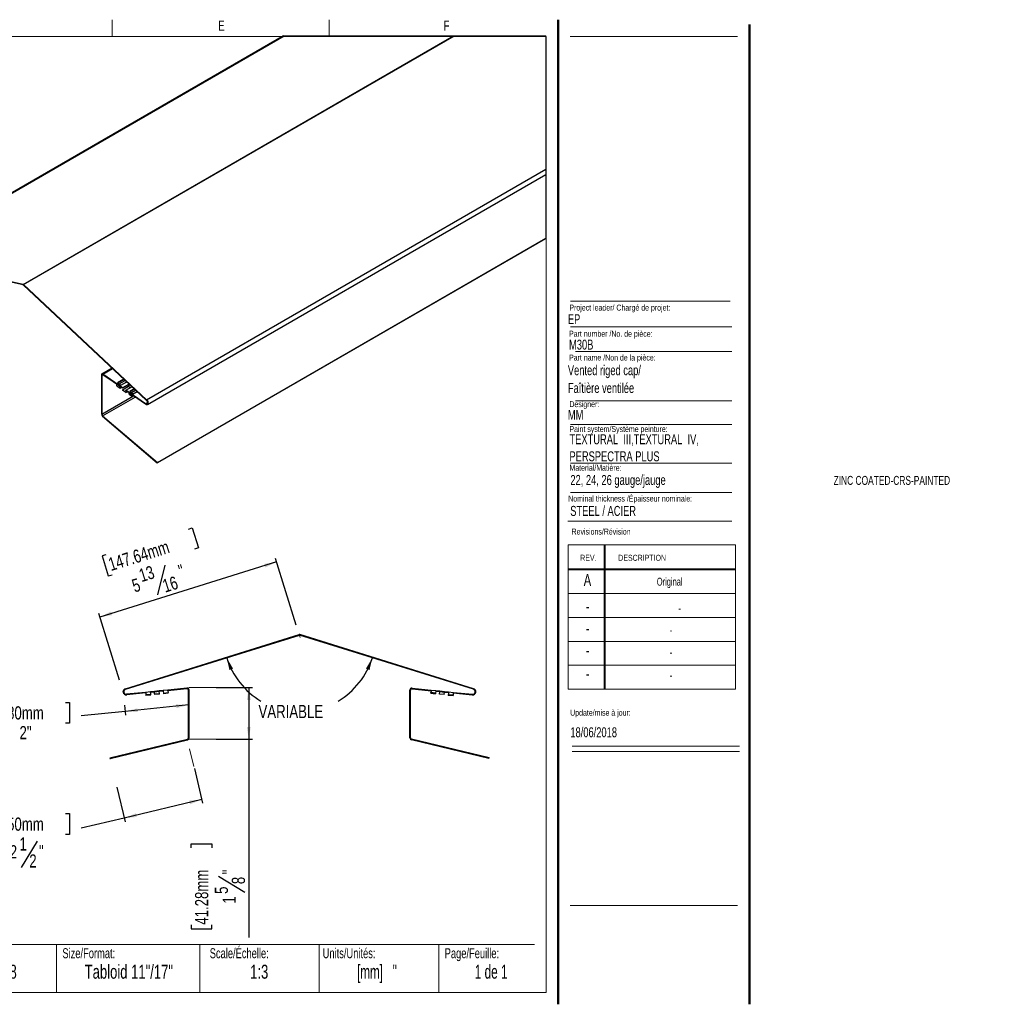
# Model space of a CAD drawing. Header units: inches. Extents: x -10 to 18.9, y -13.9 to 10.7.
# Tile 11 of 11: x 8.7 to 18.9, y 0.4 to 10.7. Entities that reach past the tile are written whole.
import ezdxf

# ---------------------------------------------------------------- set-up
doc = ezdxf.new("R2010")
doc.units = ezdxf.units.IN
doc.header["$MEASUREMENT"] = 0
doc.layers.add('FORMAT', color=7, linetype='Continuous')
doc.styles.add('SLDTEXTSTYLE0', font='TXT', dxfattribs={"width": 0.7})
doc.styles.add('SLDTEXTSTYLE1', font='TXT', dxfattribs={"width": 0.633333})
doc.styles.add('SLDTEXTSTYLE2', font='TXT', dxfattribs={"width": 0.625})
doc.styles.add('SLDTEXTSTYLE3', font='TXT', dxfattribs={"width": 0.75})
doc.dimstyles.new('SLDDIMSTYLE0', dxfattribs={"dimtxt": 0.137795, "dimasz": 0.13, "dimexe": 0, "dimexo": 0.0625, "dimgap": 0.034449, "dimtad": 1, "dimdec": 6, "dimlfac": 3, "dimrnd": 1e-09, "dimzin": 12, "dimdsep": 46, "dimlunit": 5, "dimtxsty": 'SLDTEXTSTYLE3', "dimsah": 1, "dimcen": 0.09, "dimadec": 0, "dimazin": 3, "dimtfac": 1, "dimtdec": 1, "dimtofl": 0, "dimtmove": 0, "dimatfit": 3, "dimfxl": 1, "dimfrac": 2, "dimtolj": 1, "dimtzin": 12, "dimarcsym": 0})
doc.dimstyles.new('SLDDIMSTYLE1', dxfattribs={"dimtxt": 0.137795, "dimasz": 0.13, "dimexe": 0, "dimexo": 0.0625, "dimgap": 0.034449, "dimtad": 0, "dimtih": 1, "dimtoh": 1, "dimdec": 1, "dimlfac": 3, "dimrnd": 1e-09, "dimzin": 12, "dimdsep": 46, "dimlunit": 5, "dimtxsty": 'SLDTEXTSTYLE3', "dimsah": 1, "dimcen": 0.09, "dimadec": 0, "dimazin": 3, "dimtfac": 1, "dimtdec": 1, "dimtofl": 0, "dimtmove": 0, "dimatfit": 3, "dimfxl": 1, "dimfrac": 2, "dimtolj": 1, "dimtzin": 12, "dimarcsym": 0})
doc.dimstyles.new('SLDDIMSTYLE2', dxfattribs={"dimtxt": 0.137795, "dimasz": 0.13, "dimexe": 0, "dimexo": 0.0625, "dimgap": 0.034449, "dimtad": 0, "dimtih": 1, "dimtoh": 1, "dimdec": 6, "dimlfac": 3, "dimrnd": 1e-09, "dimzin": 12, "dimdsep": 46, "dimlunit": 5, "dimtxsty": 'SLDTEXTSTYLE3', "dimsah": 1, "dimcen": 0.09, "dimadec": 0, "dimazin": 3, "dimtfac": 1, "dimtdec": 1, "dimtofl": 0, "dimtmove": 0, "dimatfit": 3, "dimfxl": 1, "dimfrac": 2, "dimtolj": 1, "dimtzin": 12, "dimarcsym": 0})
doc.dimstyles.new('SLDDIMSTYLE3', dxfattribs={"dimtxt": 0.137795, "dimasz": 0.13, "dimexe": 0, "dimexo": 0.0625, "dimgap": 0.034449, "dimtad": 0, "dimtih": 1, "dimtoh": 1, "dimdec": 4, "dimlfac": 3, "dimzin": 12, "dimdsep": 46, "dimlunit": 5, "dimtxsty": 'SLDTEXTSTYLE3', "dimsah": 1, "dimcen": 0.09, "dimazin": 3, "dimtfac": 1, "dimtofl": 0, "dimtmove": 0, "dimatfit": 3, "dimfxl": 1, "dimfrac": 2, "dimtolj": 1, "dimtzin": 12, "dimarcsym": 0})

# ---------------------------------------------------------------- blocks, each defined once
blk = doc.blocks.new('SW_NOTE_1')
at = {"layer": 'FORMAT', "color": 0, "char_height": 0.10417, "attachment_point": 1, "style": 'SLDTEXTSTYLE0'}
for s, insert in [('TEXTURAL  III,TEXTURAL  IV,', (0, 0.134)), ('PERSPECTRA PLUS', (0, -0.044))]:
    blk.add_mtext(s, dxfattribs=dict(at, insert=insert))
blk = doc.blocks.new('_D')
at = {"layer": 'FORMAT'}
for p, q in [((10.506, 5.364), (10.547, 5.377)), ((10.547, 5.377), (10.612, 5.168)), ((10.612, 5.168), (10.571, 5.155)), ((9.643, 5.096), (9.603, 5.083)), ((9.603, 5.083), (9.668, 4.874)), ((11.635, 4.358), (11.418, 5.057)), ((11.429, 5.02), (9.579, 4.444)), ((10.26, 4.987), (10.184, 4.675)), ((9.668, 4.874), (9.708, 4.887)), ((9.785, 3.783), (9.568, 4.482))]:
    blk.add_line(p, q, dxfattribs=at)
for points in [[(11.429, 5.02), (11.299, 5), (11.311, 4.962)], [(9.579, 4.444), (9.709, 4.464), (9.697, 4.502)]]:
    blk.add_solid(points, dxfattribs=at)
at = {"layer": 'FORMAT', "attachment_point": 1, "rotation": 17.2729, "style": 'SLDTEXTSTYLE3'}
for s, insert, char_height in [('147.64mm', (9.655, 5.056), 0.1378), ('13', (9.975, 4.94), 0.1378), ('"', (10.388, 4.984), 0.138), ('5', (9.902, 4.831), 0.138), ('16', (10.222, 4.83), 0.1378)]:
    blk.add_mtext(s, dxfattribs=dict(at, insert=insert, char_height=char_height))
blk = doc.blocks.new('_D_1')
at = {"layer": 'FORMAT'}
for p, q in [((8.417, 3.551), (8.375, 3.551)), ((8.375, 3.551), (8.375, 3.332)), ((9.22, 3.551), (9.262, 3.551)), ((9.262, 3.551), (9.262, 3.332)), ((9.838, 3.523), (9.849, 3.417)), ((10.508, 3.524), (9.845, 3.456)), ((10.503, 3.576), (10.512, 3.485)), ((9.845, 3.456), (9.383, 3.41)), ((8.375, 3.332), (8.417, 3.332)), ((9.262, 3.332), (9.22, 3.332))]:
    blk.add_line(p, q, dxfattribs=at)
for points in [[(10.508, 3.524), (10.377, 3.53), (10.381, 3.491)], [(9.845, 3.456), (9.976, 3.45), (9.972, 3.489)]]:
    blk.add_solid(points, dxfattribs=at)
at = {"layer": 'FORMAT', "char_height": 0.1378, "attachment_point": 1, "style": 'SLDTEXTSTYLE3'}
for s, insert in [('50.80mm', (8.417, 3.51)), ('2"', (8.739, 3.303))]:
    blk.add_mtext(s, dxfattribs=dict(at, insert=insert))
blk = doc.blocks.new('_D_2')
at = {"layer": 'FORMAT'}
for p, q in [((10.569, 2.858), (10.655, 2.496)), ((9.758, 2.665), (9.844, 2.303)), ((10.646, 2.534), (9.835, 2.341)), ((8.417, 2.387), (8.375, 2.387)), ((8.375, 2.387), (8.375, 2.168)), ((9.22, 2.387), (9.262, 2.387)), ((9.262, 2.387), (9.262, 2.168)), ((9.835, 2.341), (9.383, 2.234)), ((8.375, 2.168), (8.417, 2.168)), ((9.262, 2.168), (9.22, 2.168)), ((8.924, 2.1), (8.758, 1.824))]:
    blk.add_line(p, q, dxfattribs=at)
for points in [[(10.646, 2.534), (10.514, 2.524), (10.524, 2.485)], [(9.835, 2.341), (9.966, 2.352), (9.957, 2.391)]]:
    blk.add_solid(points, dxfattribs=at)
at = {"layer": 'FORMAT', "attachment_point": 1, "style": 'SLDTEXTSTYLE3'}
for s, insert, char_height in [('63.50mm', (8.417, 2.346), 0.1378), ('1', (8.739, 2.139), 0.138), ('"', (8.943, 2.059), 0.138), ('2', (8.637, 2.057), 0.138), ('2', (8.841, 1.961), 0.138)]:
    blk.add_mtext(s, dxfattribs=dict(at, insert=insert, char_height=char_height))
blk = doc.blocks.new('_D_3')
at = {"layer": 'FORMAT'}
for p, q in [((10.797, 3.707), (11.177, 3.707)), ((11.138, 3.707), (11.138, 3.165)), ((10.797, 3.165), (11.177, 3.165)), ((11.138, 3.165), (11.138, 1.09)), ((10.534, 2.028), (10.534, 2.07)), ((10.534, 2.07), (10.753, 2.07)), ((10.753, 2.07), (10.753, 2.028)), ((10.822, 1.732), (11.097, 1.566)), ((10.534, 1.225), (10.534, 1.183)), ((10.534, 1.183), (10.753, 1.183)), ((10.753, 1.183), (10.753, 1.225))]:
    blk.add_line(p, q, dxfattribs=at)
for points in [[(11.138, 3.707), (11.118, 3.577), (11.158, 3.577)], [(11.138, 3.165), (11.158, 3.295), (11.118, 3.295)]]:
    blk.add_solid(points, dxfattribs=at)
at = {"layer": 'FORMAT', "attachment_point": 1, "rotation": 90, "style": 'SLDTEXTSTYLE3'}
for s, insert, char_height in [('41.28mm', (10.576, 1.225), 0.1378), ('"', (10.862, 1.751), 0.138), ('8', (10.96, 1.649), 0.138), ('5', (10.782, 1.547), 0.138), ('1', (10.864, 1.446), 0.138)]:
    blk.add_mtext(s, dxfattribs=dict(at, insert=insert, char_height=char_height))
blk = doc.blocks.new('_D_4')
at = {"layer": 'FORMAT'}
for start, end in [(197.2729, 239.6481), (300.3519, 342.7271)]:
    blk.add_arc((11.669, 4.254), 0.798, start, end, dxfattribs=at)
for points in [[(10.907, 4.017), (10.936, 3.889), (10.974, 3.904)], [(12.431, 4.017), (12.364, 3.904), (12.401, 3.889)]]:
    blk.add_solid(points, dxfattribs=at)
at = {"layer": 'FORMAT', "insert": (11.24, 3.524), "char_height": 0.1378, "attachment_point": 1, "style": 'SLDTEXTSTYLE3'}
blk.add_mtext('VARIABLE', dxfattribs=at)

msp = doc.modelspace()

# ---------------------------------------------------------------- linework, layer by layer
at = {"color": 7, "linetype": 'Continuous', "lineweight": 18}
for p, q in [((9.70958494, 10.69394495), (9.70958494, 10.51707317)), ((11.98041827, 10.69394495), (11.98041827, 10.51707317)), ((14.2512516, 10.51707317), (0.6262516, 10.51707317)), ((14.2512516, 10.51707317), (14.2512516, 0.51707317)), ((14.5012516, 10.51707317), (16.2512516, 10.51707317)), ((14.50528094, 7.4796461), (16.19286796, 7.4796461)), ((14.55782728, 7.22283311), (16.19286796, 7.22283311)), ((14.55782728, 6.70729719), (16.19286796, 6.70729719)), ((14.50528094, 6.45740283), (16.19286796, 6.45740283)), ((14.50528094, 6.05316409), (16.19286796, 6.05316409)), ((14.50528094, 5.74531323), (16.19286796, 5.74531323)), ((14.4754278, 5.446808), (16.19286796, 5.446808)), ((14.48119985, 5.19874946), (16.23119985, 5.19874946)), ((14.48119985, 5.19874946), (14.48119985, 3.68874946)), ((14.85619985, 5.19874946), (14.85619985, 3.68874946)), ((14.86619985, 5.19874946), (14.86619985, 3.68874946)), ((16.23119985, 5.19874946), (16.23119985, 3.68874946)), ((14.48119985, 4.94874946), (16.23119985, 4.94874946)), ((14.48119985, 4.93874946), (16.23119985, 4.93874946)), ((14.48119985, 4.68874946), (16.23119985, 4.68874946)), ((16.23119985, 4.43874946), (14.48119985, 4.43874946)), ((14.48119985, 4.18874946), (16.23119985, 4.18874946)), ((16.23119985, 3.93874946), (14.48119985, 3.93874946)), ((14.48119985, 3.68874946), (16.23119985, 3.68874946)), ((14.52153854, 3.094666), (16.27153854, 3.094666)), ((14.52153854, 3.03864953), (16.27153854, 3.03864953)), ((0.7512516, 1.01707317), (14.1262516, 1.01707317)), ((9.1262516, 1.01707317), (9.1262516, 0.51707317)), ((10.6262516, 1.01707317), (10.6262516, 0.51707317)), ((11.8762516, 1.01707317), (11.8762516, 0.51707317)), ((13.1262516, 1.01707317), (13.1262516, 0.51707317)), ((14.2512516, 0.51707317), (0.6262516, 0.51707317))]:
    msp.add_line(p, q, dxfattribs=at)
at = {"color": 7, "linetype": 'Continuous', "lineweight": 50}
for p, q in [((14.3762516, 10.69394495), (14.3762516, 0.39207317)), ((16.3762516, 0.39207317), (16.3762516, 10.64207317))]:
    msp.add_line(p, q, dxfattribs=at)
at = {"color": 7, "linetype": 'Continuous', "lineweight": 25}
for p, q in [((11.50172133, 10.52467005), (7.48122886, 8.20368924)), ((7.49089545, 8.20485161), (11.50937412, 10.52467005)), ((8.77673425, 7.92425883), (13.2812665, 10.52467005)), ((8.78114359, 7.92171351), (13.29008478, 10.52467005)), ((10.06698239, 6.71770868), (14.24595008, 9.13017539)), ((10.07664898, 6.66688985), (14.24595008, 9.07377586)), ((10.18080223, 6.05669082), (14.24595008, 8.40345045)), ((10.18189498, 6.06135516), (14.24595008, 8.40748432)), ((8.77673425, 7.92425883), (7.49089545, 8.20485161)), ((8.77813363, 7.91825261), (7.49229483, 8.19884577)), ((8.77974343, 7.91732334), (10.06558223, 6.71331812)), ((8.78114359, 7.92171351), (10.06698239, 6.71770868)), ((9.70760862, 7.04850976), (9.60050017, 6.98667738)), ((9.59618, 6.97712851), (9.59618, 6.56851012)), ((9.60089362, 6.97440719), (9.60089362, 6.5657888)), ((9.81718495, 6.83701887), (9.61194003, 6.97955689)), ((9.81766054, 6.84216036), (9.6124164, 6.98469799)), ((9.83167623, 6.9323382), (9.76529449, 6.89401679)), ((9.83489113, 6.92932785), (9.76912108, 6.89135961)), ((9.78060006, 6.8833873), (9.84453582, 6.92029681)), ((9.80046906, 6.86958867), (9.86122981, 6.90466545)), ((9.75641872, 6.86456177), (9.75769373, 6.8783342)), ((9.75641872, 6.86456177), (9.79159407, 6.84013365)), ((9.76529449, 6.89401679), (9.80046906, 6.86958867)), ((9.79159407, 6.84013365), (9.79286907, 6.85390607)), ((9.79159407, 6.84013365), (9.8031192, 6.84678715)), ((9.79864572, 6.8498941), (9.79856515, 6.84902428)), ((9.79929261, 6.84944433), (9.79856515, 6.84902428)), ((9.81575663, 6.82159598), (9.81528105, 6.81645527)), ((9.85045561, 6.79202675), (9.81528105, 6.81645527)), ((9.81575663, 6.82159598), (9.87873105, 6.85795012)), ((9.81575663, 6.82159598), (9.85093119, 6.79716824)), ((9.88015859, 6.87337301), (9.81718495, 6.83701887)), ((9.81766054, 6.84216036), (9.81718495, 6.83701887)), ((9.88063496, 6.87851411), (9.81766054, 6.84216036)), ((9.85045561, 6.79202675), (9.86766508, 6.80196164)), ((9.86383849, 6.80461882), (9.85093119, 6.79716824)), ((9.85235952, 6.81259114), (9.8528351, 6.81773184)), ((10.05760365, 6.67005312), (9.85235952, 6.81259114)), ((9.8528351, 6.81773184), (9.91546144, 6.85388535)), ((10.05808002, 6.67519383), (9.8528351, 6.81773184)), ((9.88015859, 6.87337301), (9.87873105, 6.85795012)), ((9.87873105, 6.85795012), (9.89860005, 6.84415109)), ((9.88063496, 6.87851411), (9.88015859, 6.87337301)), ((9.91363262, 6.855598), (9.88063496, 6.87851411)), ((9.9401387, 6.83077838), (9.89438548, 6.80436538)), ((9.89438548, 6.80436538), (9.92956005, 6.77993765)), ((9.94335359, 6.82776764), (9.89821207, 6.80170821)), ((9.90969105, 6.79373589), (9.95299828, 6.81873699)), ((9.92956005, 6.77993765), (9.96969306, 6.80310524)), ((9.85045561, 6.79202675), (9.85093119, 6.79716824)), ((9.88551049, 6.77491036), (9.8867855, 6.78868279)), ((9.88551049, 6.77491036), (9.92068505, 6.75048263)), ((9.92068505, 6.75048263), (9.92196006, 6.76425506)), ((9.92068505, 6.75048263), (9.93221018, 6.75713613)), ((9.92773671, 6.76024309), (9.92765692, 6.75937326)), ((9.92838438, 6.75979331), (9.92765692, 6.75937326)), ((9.6075088, 6.54540432), (10.18080223, 6.05669082)), ((9.60860155, 6.55006866), (10.18189498, 6.06135516)), ((10.18080223, 6.05669082), (10.18189498, 6.06135516)), ((9.84719319, 3.69431961), (11.66564391, 4.25976103)), ((9.84917268, 3.6879536), (11.6676234, 4.25339502)), ((13.48835053, 3.6879536), (11.66989981, 4.25339502)), ((13.49033002, 3.69431961), (11.6718793, 4.25976103)), ((10.05876105, 3.65615254), (9.85978309, 3.63595917)), ((10.05943416, 3.64951994), (9.8604562, 3.62932657)), ((10.10850554, 3.66120088), (10.05876105, 3.65615254)), ((10.05876105, 3.65615254), (10.05943416, 3.64951994)), ((10.05943416, 3.64951994), (10.0614535, 3.62962215)), ((10.11119799, 3.63467049), (10.0614535, 3.62962215)), ((10.0614535, 3.62962215), (10.06212661, 3.62298955)), ((10.1118711, 3.62803789), (10.06212661, 3.62298955)), ((10.15004239, 3.66541627), (10.10850554, 3.66120088)), ((10.10917865, 3.65456829), (10.10850554, 3.66120088)), ((10.15071551, 3.65878367), (10.10917865, 3.65456829)), ((10.10917865, 3.65456829), (10.11119799, 3.63467049)), ((10.1118711, 3.62803789), (10.11119799, 3.63467049)), ((10.19978688, 3.67046461), (10.15004239, 3.66541627)), ((10.15004239, 3.66541627), (10.15071551, 3.65878367)), ((10.20045999, 3.66383202), (10.15071551, 3.65878367)), ((10.15273484, 3.63888588), (10.15071551, 3.65878367)), ((10.15273484, 3.63888588), (10.20247933, 3.64393422)), ((10.15273484, 3.63888588), (10.15340795, 3.63225328)), ((10.20315244, 3.63730162), (10.15340795, 3.63225328)), ((10.24132374, 3.67468), (10.19978688, 3.67046461)), ((10.20045999, 3.66383202), (10.19978688, 3.67046461)), ((10.24199685, 3.6680474), (10.20045999, 3.66383202)), ((10.20247933, 3.64393422), (10.20045999, 3.66383202)), ((10.20315244, 3.63730162), (10.20247933, 3.64393422)), ((10.29106822, 3.67972834), (10.24132374, 3.67468)), ((10.24132374, 3.67468), (10.24199685, 3.6680474)), ((10.24199685, 3.6680474), (10.24401618, 3.64814961)), ((10.24401618, 3.64814961), (10.29376067, 3.65319795)), ((10.24401618, 3.64814961), (10.2446893, 3.64151701)), ((10.29443379, 3.64656535), (10.2446893, 3.64151701)), ((10.49004618, 3.69992172), (10.29106822, 3.67972834)), ((10.29174134, 3.67309575), (10.29106822, 3.67972834)), ((10.4907193, 3.69328912), (10.29174134, 3.67309575)), ((10.29174134, 3.67309575), (10.29376067, 3.65319795)), ((10.29443379, 3.64656535), (10.29376067, 3.65319795)), ((10.5063413, 3.17874654), (10.5063413, 3.67917228)), ((10.51300797, 3.17874654), (10.51300797, 3.67917228)), ((12.82451524, 3.17874654), (12.82451524, 3.67917228)), ((12.83118191, 3.17874654), (12.83118191, 3.67917228)), ((12.84680392, 3.69328912), (13.04578187, 3.67309575)), ((12.84747703, 3.69992172), (13.04645499, 3.67972834)), ((13.04308942, 3.64656535), (13.04376254, 3.65319795)), ((13.04308942, 3.64656535), (13.09283391, 3.64151701)), ((13.04578187, 3.67309575), (13.04376254, 3.65319795)), ((13.09350703, 3.64814961), (13.04376254, 3.65319795)), ((13.04578187, 3.67309575), (13.04645499, 3.67972834)), ((13.04645499, 3.67972834), (13.09619948, 3.67468)), ((13.09350703, 3.64814961), (13.09283391, 3.64151701)), ((13.09552636, 3.6680474), (13.09350703, 3.64814961)), ((13.09619948, 3.67468), (13.09552636, 3.6680474)), ((13.09552636, 3.6680474), (13.13706322, 3.66383202)), ((13.09619948, 3.67468), (13.13773633, 3.67046461)), ((13.13437077, 3.63730162), (13.13706322, 3.66383202)), ((13.18411526, 3.63225328), (13.13437077, 3.63730162)), ((13.13706322, 3.66383202), (13.13773633, 3.67046461)), ((13.13706322, 3.66383202), (13.18680771, 3.65878367)), ((13.13773633, 3.67046461), (13.18748082, 3.66541627)), ((13.18411526, 3.63225328), (13.18680771, 3.65878367)), ((13.18748082, 3.66541627), (13.18680771, 3.65878367)), ((13.18680771, 3.65878367), (13.22834456, 3.65456829)), ((13.18748082, 3.66541627), (13.22901767, 3.66120088)), ((13.22565211, 3.62803789), (13.22632522, 3.63467049)), ((13.22565211, 3.62803789), (13.2753966, 3.62298955)), ((13.22834456, 3.65456829), (13.22632522, 3.63467049)), ((13.22632522, 3.63467049), (13.27606971, 3.62962215)), ((13.22834456, 3.65456829), (13.22901767, 3.66120088)), ((13.22901767, 3.66120088), (13.27876216, 3.65615254)), ((13.27606971, 3.62962215), (13.2753966, 3.62298955)), ((13.27808905, 3.64951994), (13.27606971, 3.62962215)), ((13.27876216, 3.65615254), (13.27808905, 3.64951994)), ((13.27808905, 3.64951994), (13.47706701, 3.62932657)), ((13.27876216, 3.65615254), (13.47774012, 3.63595917)), ((9.68468227, 2.97173972), (10.49544117, 3.16494369)), ((9.68622767, 2.96525464), (10.49698657, 3.15845861)), ((13.65129554, 2.96525464), (12.84053664, 3.15845861)), ((13.65284094, 2.97173972), (12.84208204, 3.16494369)), ((9.68468227, 2.97173972), (9.68622767, 2.96525464)), ((13.65284094, 2.97173972), (13.65129554, 2.96525464))]:
    msp.add_line(p, q, dxfattribs=at)
at = {"color": 8, "linetype": 'Continuous', "lineweight": 25}
for p, q in [((9.6124164, 6.98469799), (9.71346114, 7.04302997)), ((9.60089362, 6.97440719), (9.61092863, 6.98020026)), ((9.60089362, 6.5657888), (9.93227511, 6.75709155)), ((9.60860155, 6.55006866), (9.94813448, 6.7460772)), ((10.05808002, 6.67519383), (10.07874374, 6.68712336))]:
    msp.add_line(p, q, dxfattribs=at)
at = {"color": 7, "linetype": 'Continuous', "lineweight": 18, "flags": 128}
msp.add_lwpolyline([(14.24595008, 8.40345045), (14.24595008, 8.40748432), (14.24595008, 9.07377586), (14.24595008, 9.13017539), (14.24595008, 10.52467005), (13.29008478, 10.52467005), (13.2812665, 10.52467005), (11.50937412, 10.52467005), (11.50172133, 10.52467005)], dxfattribs=at)
at = {"color": 7, "linetype": 'Continuous', "lineweight": 25, "flags": 128}
for points in [[(9.6124164, 6.98469799), (9.60933996, 6.98646227), (9.60633235, 6.98744942), (9.60352499, 6.98761721), (9.60103989, 6.98695819), (9.59898502, 6.98550054), (9.59744954, 6.98330799), (9.59650071, 6.98047638), (9.59618, 6.97712851)], [(9.61194003, 6.97955689), (9.60984761, 6.9807572), (9.60780134, 6.98142912), (9.60589118, 6.98154332), (9.60420004, 6.98109472), (9.60280222, 6.98010287), (9.60175797, 6.97861158), (9.60111264, 6.97668499), (9.60089362, 6.97440719)], [(10.06698239, 6.71770868), (10.07460427, 6.70866708), (10.08027219, 6.69789991), (10.08322817, 6.68684646), (10.08307799, 6.67698431), (10.07984041, 6.66963073), (10.07394956, 6.66577051), (10.06619157, 6.66591756), (10.05760365, 6.67005312)], [(10.06558223, 6.71331812), (10.07168036, 6.70608499), (10.07621407, 6.69747126), (10.07857948, 6.68862834), (10.07845902, 6.68073894), (10.07586911, 6.67485669), (10.07115628, 6.67176773), (10.06494941, 6.67188585), (10.05808002, 6.67519383)]]:
    msp.add_lwpolyline(points, dxfattribs=at)
at = {"color": 7, "linetype": 'Continuous', "lineweight": 25}
for centre, radius, start, end in [((8.7742128, 7.91479897), 0.00979013, 44.932749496, 75.075231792), ((8.77721731, 7.91480626), 0.00356608, 44.897278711, 75.110524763), ((9.62881941, 6.57018309), 0.03268226, 182.934203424, 229.303311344), ((9.62310268, 6.56692863), 0.02223829, 182.938011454, 229.301441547), ((11.66876161, 4.24973457), 0.0105, 72.727085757, 107.272914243), ((11.66876161, 4.24973457), 0.00383333, 72.727085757, 107.272914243), ((9.85709064, 3.66248956), 0.03333333, 107.272914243, 275.794849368), ((9.85709064, 3.66248956), 0.02666667, 107.272914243, 275.794849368), ((10.49215195, 3.67917228), 0.02085602, 0, 95.794849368), ((10.49215195, 3.67917228), 0.01418935, 0, 95.794849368), ((12.84537126, 3.67917228), 0.02085602, 84.205150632, 180), ((12.84537126, 3.67917228), 0.01418935, 84.205150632, 180), ((13.48043257, 3.66248956), 0.03333333, 264.205150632, 72.727085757), ((13.48043257, 3.66248956), 0.02666667, 264.205150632, 72.727085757), ((10.49215195, 3.17874654), 0.01418935, 283.403608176, 0), ((10.49215195, 3.17874654), 0.02085602, 283.403608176, 0), ((12.84537126, 3.17874654), 0.02085602, 180, 256.596391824), ((12.84537126, 3.17874654), 0.01418935, 180, 256.596391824)]:
    msp.add_arc(centre, radius, start, end, dxfattribs=at)
at = {"layer": 'FORMAT', "color": 250, "lineweight": 18, "true_color": 0x454545}
msp.add_line((14.50528094, 7.74778908), (16.17565424, 7.74778908), dxfattribs=at)
at = {"layer": 'FORMAT', "lineweight": 18}
for p, q in [((11.67455164, 4.23111392), (11.66564391, 4.25976103)), ((9.82443042, 3.65582465), (9.82059953, 3.66814473)), ((9.82443042, 3.65582465), (9.82593505, 3.64099862)), ((10.50963052, 3.70661036), (10.8490482, 3.70661036)), ((10.49544117, 3.16494369), (10.8490482, 3.16494369)), ((10.51898711, 3.06558369), (10.5632619, 2.87978947)), ((9.68622767, 2.96525464), (9.68807189, 2.95751557)), ((14.5012516, 1.42655357), (16.2512516, 1.42655357))]:
    msp.add_line(p, q, dxfattribs=at)

# ---------------------------------------------------------------- block references
at = {"layer": 'FORMAT'}
msp.add_blockref('SW_NOTE_1', (14.4936793, 6.22195149), dxfattribs=at)

# ---------------------------------------------------------------- texts
at = {"color": 7, "linetype": 'Continuous', "lineweight": 0}
for s, insert, char_height, attachment_point, style in [('E', (10.8526565, 10.6839024), 0.10416667, 2, 'SLDTEXTSTYLE0'), ('F', (13.20742543, 10.6839024), 0.10416667, 2, 'SLDTEXTSTYLE0'), ('Project leader/ Chargé de projet:', (14.49277361, 7.71280373), 0.0625, 1, 'SLDTEXTSTYLE0'), ('EP', (14.47701034, 7.61261449), 0.104166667, 1, 'SLDTEXTSTYLE0'), ('Part number /No. de pièce:', (14.48926382, 7.43950417), 0.0625, 1, 'SLDTEXTSTYLE0'), ('M30B', (14.48926382, 7.34629318), 0.104166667, 1, 'SLDTEXTSTYLE0'), ('Designer:', (14.49277361, 6.70270676), 0.0625, 1, 'SLDTEXTSTYLE0'), ('MM', (14.47701034, 6.6115619), 0.104166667, 1, 'SLDTEXTSTYLE0'), ('Paint system/Système peinture:', (14.4936793, 6.44233934), 0.0625, 1, 'SLDTEXTSTYLE0'), ('ZINC COATED-CRS-PAINTED', (17.25790342, 5.92072099), 0.09375, 1, 'SLDTEXTSTYLE0'), ('Nominal thickness /Épaisseur nominale:', (14.48027845, 5.71521348), 0.0625, 1, 'SLDTEXTSTYLE0'), ('STEEL / ACIER', (14.50193609, 5.60657576), 0.1041666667, 1, 'SLDTEXTSTYLE0'), ('Revisions/Révision', (14.51560122, 5.36941883), 0.0625, 1, 'SLDTEXTSTYLE0'), ('REV.', (14.60623117, 5.09512968), 0.0625, 1, 'SLDTEXTSTYLE0'), ('DESCRIPTION', (15.00414236, 5.09512968), 0.0625, 1, 'SLDTEXTSTYLE0'), ('A', (14.68204136, 4.89428093), 0.125, 2, 'SLDTEXTSTYLE0'), ('Original', (15.54196943, 4.85546175), 0.083333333, 2, 'SLDTEXTSTYLE0'), ('-', (14.68335791, 4.61740373), 0.125, 2, 'SLDTEXTSTYLE0'), ('-', (15.64717395, 4.57858454), 0.08333333, 2, 'SLDTEXTSTYLE0'), ('-', (14.68335791, 4.38816527), 0.125, 2, 'SLDTEXTSTYLE0'), ('-', (15.55567278, 4.34934608), 0.08333333, 2, 'SLDTEXTSTYLE0'), ('-', (14.68335791, 4.15690015), 0.125, 2, 'SLDTEXTSTYLE0'), ('-', (15.55567278, 4.11808096), 0.08333333, 2, 'SLDTEXTSTYLE0'), ('-', (14.68335791, 3.91429561), 0.125, 2, 'SLDTEXTSTYLE0'), ('-', (15.55567278, 3.87547642), 0.08333333, 2, 'SLDTEXTSTYLE0'), ('Update/mise à jour:', (14.50090209, 3.47468308), 0.0625, 1, 'SLDTEXTSTYLE0'), ('18/06/2018', (14.50292977, 3.29031445), 0.104166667, 1, 'SLDTEXTSTYLE0'), ('Size/Format:', (9.18750927, 0.97867855), 0.1041666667, 1, 'SLDTEXTSTYLE0'), ('Scale/Échelle:', (10.72938767, 0.97867855), 0.1041666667, 1, 'SLDTEXTSTYLE0'), ('Units/Unités:', (11.91111672, 0.97867855), 0.1041666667, 1, 'SLDTEXTSTYLE0'), ('Page/Feuille:', (13.18799756, 0.97867855), 0.1041666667, 1, 'SLDTEXTSTYLE0'), ('18/06/2018', (8.36878578, 0.80596202), 0.145833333, 2, 'SLDTEXTSTYLE0'), ('Tabloid 11"/17"', (9.88310669, 0.80596202), 0.1458333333, 2, 'SLDTEXTSTYLE0'), ('1:3', (11.24744214, 0.80596202), 0.145833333, 2, 'SLDTEXTSTYLE0'), ('[mm]   "', (12.47899807, 0.80596202), 0.145833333, 2, 'SLDTEXTSTYLE2'), ('1 de 1', (13.67421983, 0.80596202), 0.145833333, 2, 'SLDTEXTSTYLE1')]:
    msp.add_mtext(s, dxfattribs=dict(at, insert=insert, char_height=char_height, attachment_point=attachment_point, style=style))
at = {"layer": 'FORMAT', "attachment_point": 1, "style": 'SLDTEXTSTYLE0'}
for s, insert, char_height in [('Part name /Non de la pièce:', (14.48926382, 7.1904184), 0.0625), ('Vented riged cap/', (14.47701034, 7.07848563), 0.1041666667), ('Faîtière ventilée', (14.47701034, 6.89222649), 0.1041666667), ('Material/Matière:', (14.4936793, 6.0368173), 0.0625), ('22, 24, 26 gauge/jauge', (14.503118, 5.93042578), 0.1041666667)]:
    msp.add_mtext(s, dxfattribs=dict(at, insert=insert, char_height=char_height))

# ---------------------------------------------------------------- dimensions: what is measured, and where the dimension line sits
at = {"layer": 'FORMAT'}
for base, p1, p2, angle, dimstyle, picture, middle in [((9.5792806, 4.44422263), (11.67009777, 4.24543747), (9.81997656, 3.67014821), 17.272914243, 'SLDDIMSTYLE0', '_D', (10.25371342, 4.65393535)), ((9.84467022, 3.45638926), (10.4907193, 3.69328912), (9.82593505, 3.64099862), 5.794849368, 'SLDDIMSTYLE1', '_D_1', (8.81854054, 3.35225201)), ((11.13753943, 3.16494369), (10.67933936, 3.70661036), (10.67933936, 3.16494369), 90, 'SLDDIMSTYLE0', '_D_3', (11.13753943, 1.62667197)), ((9.83491269, 2.34131455), (10.5411245, 2.97268658), (9.7304901, 2.77951228), 13.403608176, 'SLDDIMSTYLE2', '_D_2', (8.81854054, 2.09911291))]:
    dim = msp.add_linear_dim(base=base, p1=p1, p2=p2, angle=angle, dimstyle=dimstyle, dxfattribs=at)
    dim.commit()
    dim.dimension.update_dxf_attribs({"geometry": picture, "text_midpoint": middle, "dimtype": 160})
dim = msp.add_angular_dim_2l(base=(11.04372256, 3.75727308), line1=((11.6676234, 4.25339502), (9.84917268, 3.6879536)), line2=((11.66989981, 4.25339502), (13.48835053, 3.6879536)), text='VARIABLE', dimstyle='SLDDIMSTYLE3', dxfattribs=at)
dim.commit()
dim.dimension.update_dxf_attribs({"geometry": '_D_4', "text_midpoint": (11.66175258, 3.45555538), "dimtype": 162})

doc.saveas('drawing.dxf')
